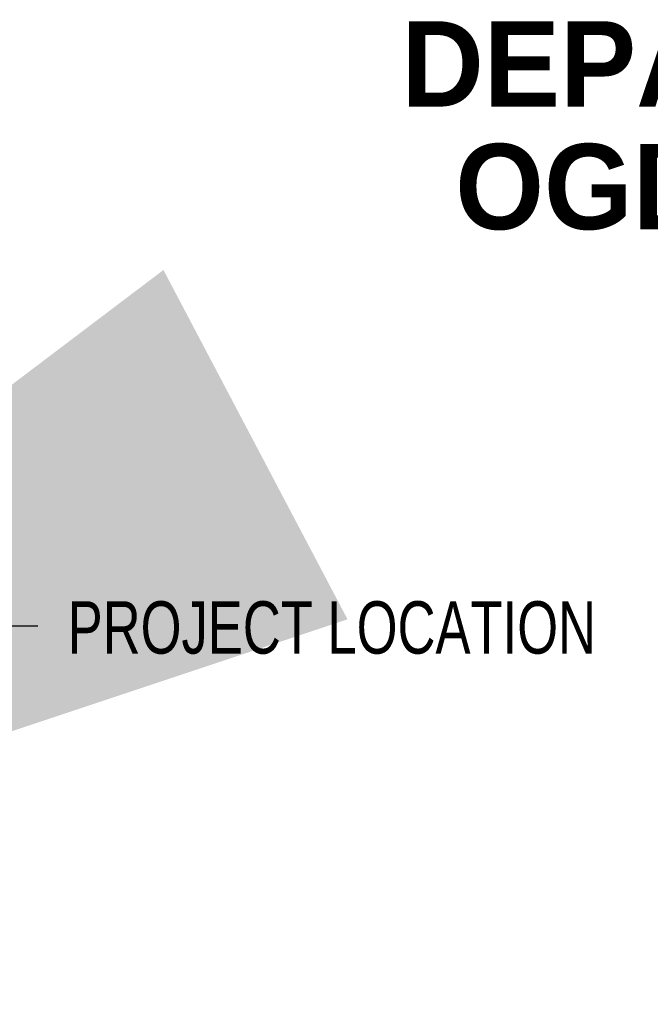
# Model space of a CAD drawing. Extents: x -0.5 to 41.9, y -0.5 to 29.8.
# Tile 124 of 129: x 13.3 to 17.1, y 8.8 to 14.7. Entities that reach past the tile are written whole.
import ezdxf
from ezdxf.enums import TextEntityAlignment as Align

# ---------------------------------------------------------------- set-up
doc = ezdxf.new("R2010")
doc.units = 0
doc.header["$MEASUREMENT"] = 0
for name, color, linetype in [('03', 4, 'CONTINUOUS'), ('21', 5, 'CONTINUOUS'), ('TEXT-L', 2, 'CONTINUOUS')]:
    doc.layers.add(name, color=color, linetype=linetype)
doc.styles.add('AU', font='AU101S01.SHX', dxfattribs={"width": 0.75})
doc.styles.add('BOLD2', font='BOLD.SHX')
doc.styles.add('MONOTXT', font='MONOTXT', dxfattribs={"height": 0.2})
doc.dimstyles.get("Standard").update_dxf_attribs({"dimtxt": 0.18, "dimasz": 0.18, "dimexe": 0.18, "dimexo": 0.0625, "dimgap": 0.09, "dimtad": 0, "dimtih": 1, "dimtoh": 1, "dimdec": 4, "dimzin": 0, "dimdsep": 46, "dimtxsty": 'MONOTXT', "dimcen": 0.09, "dimadec": 0, "dimazin": 0, "dimtfac": 1, "dimtdec": 4, "dimtofl": 0, "dimtmove": 0, "dimatfit": 3, "dimfxl": 0, "dimtolj": 1, "dimtzin": 0, "dimarcsym": 0})

msp = doc.modelspace()

# ---------------------------------------------------------------- texts
at = {"layer": '03', "style": 'BOLD2'}
for s, p in [('DEPARTMENT OF THE AIR FORCE', (21.2802, 14.2261)), ('OGDEN AIR LOGISTICS CENTER', (21.2802, 13.4905))]:
    msp.add_text(s, height=0.511875, dxfattribs=at).set_placement(p, align=Align.CENTER)
at = {"layer": 'TEXT-L', "style": 'AU', "width": 0.75}
msp.add_text('PROJECT LOCATION', height=0.314043, dxfattribs=at).set_placement((13.5758, 10.9459))

# ---------------------------------------------------------------- leaders
at = {"layer": '21'}
msp.add_leader([(8.3318, 8.8433), (12.6384, 11.112), (13.3966, 11.112)], dimstyle='Standard', override={"dimscale": 40}, dxfattribs=at)

doc.saveas('drawing.dxf')
